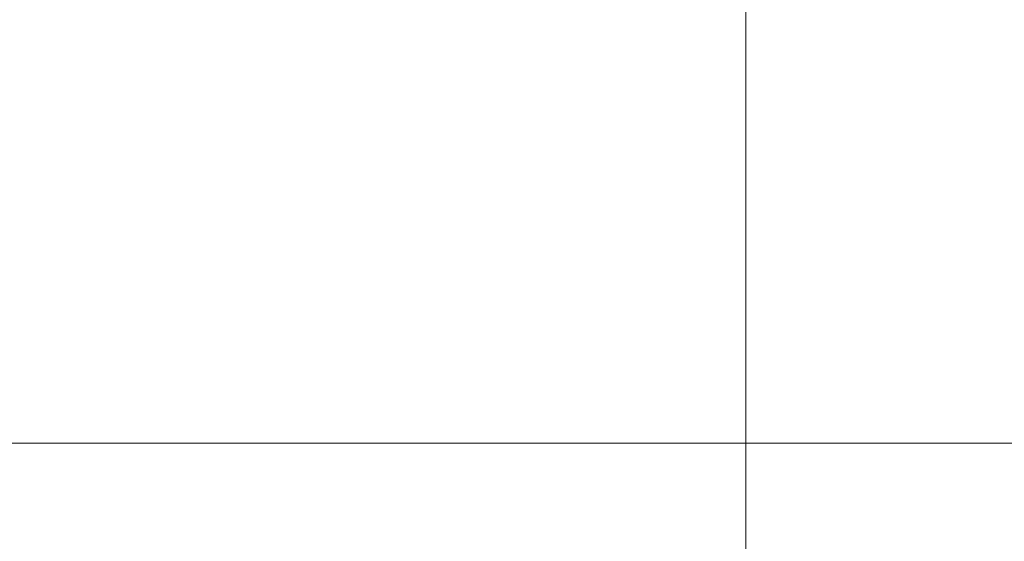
# Model space of a CAD drawing. Extents: x -620 to 300, y 62 to 1112.
# Tile 16 of 226: x -432.258 to -431.418, y 219.37 to 219.814. Entities that reach past the tile are written whole.
import ezdxf
from ezdxf.lldxf.tags import DXFTag

# ---------------------------------------------------------------- set-up
doc = ezdxf.new("R2010")
doc.units = 0
doc.layers.get('0').update_dxf_attribs({"lineweight": 13})
doc.layers.add('60- 61 allgemeine Ausstattung- 4 Terrassen', color=9, linetype='Continuous', lineweight=9, true_color=0x808080)
doc.layers.add('70 -71 Achsen- 1 Gebäudeachsen', color=7, linetype='STRICHPUNKT2-A06CPVSFL0', lineweight=18)
tags = doc.linetypes.add('STRICHPUNKT2-A06CPVSFL0', pattern=[12.7, 6.35, -3.175, 0, -3.175]).pattern_tags.tags
tags[10:11] = [DXFTag(74, 4), DXFTag(75, 0), DXFTag(340, '0'), DXFTag(46, 0.0), DXFTag(50, 0.0), DXFTag(44, 0.0), DXFTag(45, 0.0)]
tags[8:9] = [DXFTag(74, 4), DXFTag(75, 0), DXFTag(340, '0'), DXFTag(46, 0.0), DXFTag(50, 0.0), DXFTag(44, 0.0), DXFTag(45, 0.0)]
tags[6:7] = [DXFTag(74, 4), DXFTag(75, 0), DXFTag(340, '0'), DXFTag(46, 0.0), DXFTag(50, 0.0), DXFTag(44, 0.0), DXFTag(45, 0.0)]
tags[4:5] = [DXFTag(74, 4), DXFTag(75, 0), DXFTag(340, '0'), DXFTag(46, 0.0), DXFTag(50, 0.0), DXFTag(44, 0.0), DXFTag(45, 0.0)]

# ---------------------------------------------------------------- blocks, each defined once
blk = doc.blocks.new('Referenz-A06CPVSGL0')
at = {"layer": '60- 61 allgemeine Ausstattung- 4 Terrassen', "color": 0}
blk.add_line((-431.63881, 211.65342), (-431.63881, 372.51342), dxfattribs=at)
at = {"layer": '70 -71 Achsen- 1 Gebäudeachsen', "color": 0, "linetype": 'STRICHPUNKT2-A06CPVSFL0', "ltscale": 0.18}
blk.add_line((-538.63105, 219.45342), (76.53316, 219.45342), dxfattribs=at)

msp = doc.modelspace()

# ---------------------------------------------------------------- block references
at = {"color": 8, "lineweight": 13, "ltscale": 0.13, "true_color": 0x808080}
msp.add_blockref('Referenz-A06CPVSGL0', (0, 0), dxfattribs=at)

doc.saveas('drawing.dxf')
